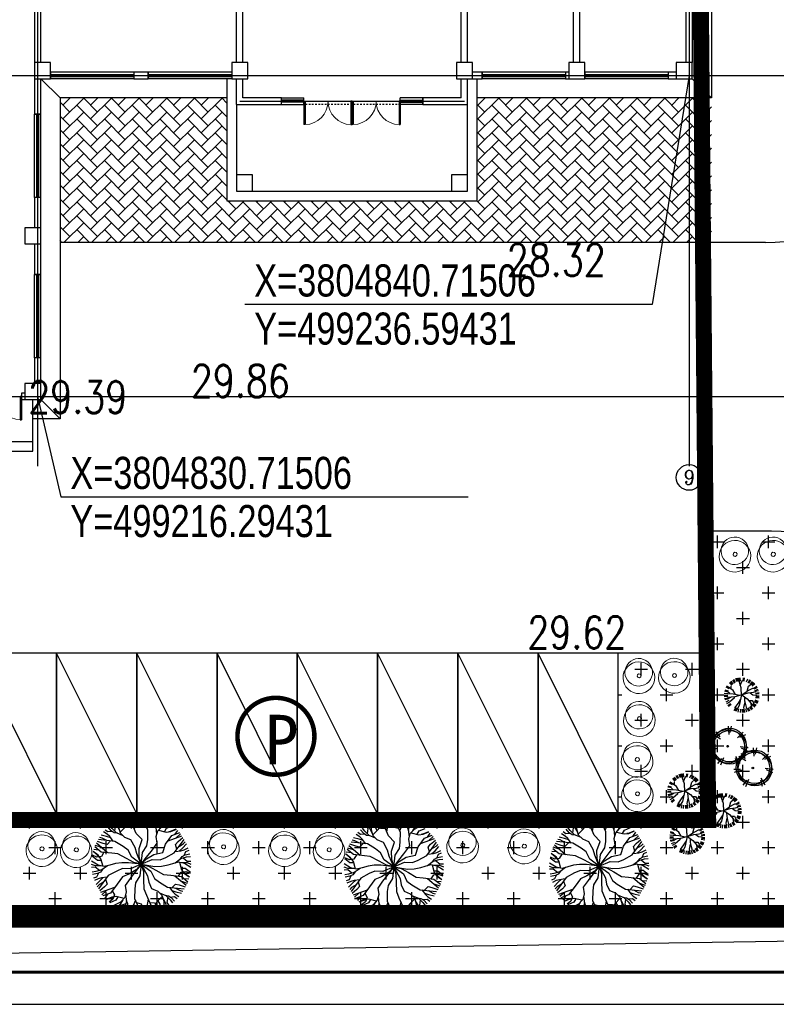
# Model space of a CAD drawing. Extents: x 499156 to 998412, y 3804642 to 7609653.
# Tile 3 of 74: x 499221 to 499268, y 3804753 to 3804815. Entities that reach past the tile are written whole.
import ezdxf
from ezdxf.enums import TextEntityAlignment as Align

# ---------------------------------------------------------------- set-up
doc = ezdxf.new("R2010")
doc.units = 0
for name, pattern in [('CENTER', [2, 1.25, -0.25, 0.25, -0.25]), ('DASH', [0.35, 0.25, -0.1]), ('X8', [18, 6, -2, 6, -2, 0, -2])]:
    doc.linetypes.add(name, pattern=pattern)
doc.layers.get('0').update_dxf_attribs({"linetype": 'CONTINUOUS'})
for name, color, linetype in [('3', 3, 'CONTINUOUS'), ('A-7', 7, 'CONTINUOUS'), ('AXIS', 3, 'CONTINUOUS'), ('AXIS_TEXT', 7, 'CONTINUOUS'), ('COLUMN', 9, 'CONTINUOUS'), ('Coord_bz', 3, 'CONTINUOUS'), ('DMTZ', 3, 'CONTINUOUS'), ('DOTE', 1, 'CONTINUOUS'), ('DX', 251, 'CONTINUOUS'), ('GCD', 1, 'CONTINUOUS'), ('JMD', 6, 'CONTINUOUS'), ('LATRINE', 6, 'CONTINUOUS'), ('PUB_DIM', 3, 'CONTINUOUS'), ('PUB_TITLE', 4, 'CONTINUOUS'), ('RAIL', 163, 'CONTINUOUS'), ('TK', 7, 'CONTINUOUS'), ('WALL', 2, 'CONTINUOUS'), ('WINDOW', 4, 'CONTINUOUS'), ('填充', 251, 'CENTER'), ('建筑红线', 1, 'CONTINUOUS'), ('树', 105, 'CONTINUOUS'), ('用地红线', 1, 'CONTINUOUS'), ('绿地', 84, 'CONTINUOUS'), ('道路1', 4, 'CONTINUOUS')]:
    doc.layers.add(name, color=color, linetype=linetype)
doc.layers.get('DX').off()
doc.styles.add('_TCH_AXIS', font='COMPLEX', dxfattribs={"bigfont": 'GBCBIG'})
doc.styles.add('COMPLEX', font='COMPLEX')
doc.styles.add('Dim_ZB', font='txt', dxfattribs={"width": 0.8})
doc.styles.add('HZ', font='rs.shx', dxfattribs={"width": 0.8, "bigfont": 'hztxt.shx'})
doc.styles.get("Standard").update_dxf_attribs({"font": 'rs.shx', "bigfont": 'hztxt.shx'})
doc.styles.add('宋体', font='txt')
doc.dimstyles.get("Standard").update_dxf_attribs({"dimtxt": 1, "dimasz": 0.18, "dimexe": 0.18, "dimexo": 0.0625, "dimgap": 0.09, "dimtad": 0, "dimtih": 1, "dimtoh": 1, "dimdec": 4, "dimzin": 0, "dimdsep": 46, "dimtxsty": 'Standard', "dimblk": 'OBLIQUE', "dimcen": 0.09, "dimadec": 0, "dimazin": 0, "dimtfac": 1, "dimtdec": 4, "dimtofl": 0, "dimtmove": 0, "dimatfit": 3, "dimldrblk": 'OBLIQUE', "dimfxl": 1, "dimtolj": 1, "dimtzin": 0, "dimarcsym": 0})

# ---------------------------------------------------------------- blocks, each defined once
blk = doc.blocks.new('GC200')
at = {"linetype": 'Continuous', "const_width": 0.2, "flags": 128}
blk.add_lwpolyline([(-0.1, 0, 1), (0.1, 0, 1)], format="xyb", close=True, dxfattribs=at)
blk = doc.blocks.new('wrtgtg')
at = {"layer": 'PUB_TITLE'}
blk.add_lwpolyline([(-75296, -5841), (8804, -5841), (8804, 53559), (-75296, 53559)], close=True, dxfattribs=at)
at = {"layer": 'PUB_TITLE', "const_width": 100}
blk.add_lwpolyline([(-72796, -4841), (7804, -4841), (7804, 52559), (-72796, 52559)], close=True, dxfattribs=at)
blk = doc.blocks.new('RTHDJGHJN')
at = {"layer": 'JMD', "linetype": 'Continuous', "ltscale": 10}
blk.add_line((9.813, -9.169), (7.313, -4.169), dxfattribs=at)
at = {"layer": 'JMD', "linetype": 'Continuous', "ltscale": 10, "flags": 128}
blk.add_lwpolyline([(7.313, -4.169), (7.313, -9.169), (9.813, -9.169), (9.813, -4.169), (7.313, -4.169)], dxfattribs=at)
blk = doc.blocks.new('WSHBDFGBCFGBFGVBN')
at = {"layer": '3', "linetype": 'Continuous', "lineweight": 0}
for points in [[(0.216, -0.405), (0.157, -0.484), (0.083, -0.546), (0, -0.594), (-0.088, -0.625), (-0.185, -0.637), (-0.278, -0.632), (-0.371, -0.607), (-0.463, -0.564), (-0.54, -0.502), (-0.604, -0.43), (-0.652, -0.347), (-0.681, -0.257), (-0.695, -0.162), (-0.689, -0.067), (-0.666, 0.027), (-0.622, 0.115), (-0.561, 0.196), (-0.486, 0.259), (-0.404, 0.306), (-0.313, 0.336), (-0.22, 0.347), (-0.124, 0.344), (-0.03, 0.319), (0.059, 0.276), (0.139, 0.214), (0.202, 0.141), (0.246, 0.058), (0.28, -0.032), (0.291, -0.125), (0.285, -0.22), (0.262, -0.315), (0.216, -0.405)], [(0.157, -0.201), (0.104, -0.271), (0.041, -0.324), (-0.03, -0.365), (-0.11, -0.392), (-0.193, -0.403), (-0.275, -0.398), (-0.355, -0.378), (-0.433, -0.339), (-0.503, -0.287), (-0.558, -0.222), (-0.6, -0.151), (-0.626, -0.071), (-0.635, 0.01), (-0.63, 0.092), (-0.61, 0.172), (-0.571, 0.251), (-0.518, 0.32), (-0.454, 0.376), (-0.382, 0.417), (-0.307, 0.443), (-0.224, 0.454), (-0.142, 0.449), (-0.059, 0.427), (0.019, 0.389), (0.088, 0.336), (0.142, 0.273), (0.183, 0.201), (0.209, 0.122), (0.222, 0.042), (0.217, -0.041), (0.196, -0.123), (0.157, -0.201)], [(-0.142, -0.116), (-0.182, -0.148), (-0.228, -0.139), (-0.26, -0.099), (-0.249, -0.05), (-0.211, -0.021), (-0.162, -0.032), (-0.133, -0.069), (-0.142, -0.116)]]:
    blk.add_lwpolyline(points, dxfattribs=at)
blk = doc.blocks.new('M_F7')
for points in [[(-271, 338), (-263, 391), (-282, 422)], [(-221, 345), (-250, 397), (-256, 438)], [(-1, -1), (-47, 110), (-64, 171), (-106, 249), (-169, 274), (-212, 316), (-230, 376), (-227, 454)], [(-215, 327), (-158, 384), (-140, 428), (-134, 489)], [(-170, 372), (-190, 407), (-181, 474)], [(-86, 391), (-135, 393), (-165, 428), (-171, 478)], [(-151, 411), (-143, 436), (-135, 489)], [(-93, 449), (-114, 494)], [(-1, -1), (-22, 73), (-24, 159), (7, 251), (-54, 315), (-98, 418), (-84, 500)], [(-71, 356), (-44, 503)], [(-55, 442), (-69, 502)], [(49, 391), (-1, 403), (-13, 441), (-24, 503)], [(-1, -1), (13, 119), (57, 188), (65, 251), (67, 349), (-1, 503)], [(-1, -1), (50, 68), (102, 134), (163, 215), (153, 282), (168, 340), (211, 386), (280, 422)], [(34, 424), (32, 478), (24, 503)], [(76, 405), (67, 447), (50, 503)], [(60, 366), (83, 420), (91, 453), (94, 498)], [(141, 424), (114, 459), (119, 493)], [(152, 368), (139, 401), (141, 434), (157, 482)], [(159, 305), (151, 378), (166, 438), (181, 473)], [(157, 402), (207, 422), (225, 454)], [(189, 363), (219, 413), (252, 440)], [(-288, 235), (-323, 282), (-348, 305), (-386, 331)], [(-298, 334), (-342, 329), (-369, 349)], [(-244, 316), (-279, 321), (-307, 340), (-340, 377)], [(-186, 291), (-253, 320), (-298, 364), (-321, 394)], [(-1, -1), (53, 55), (126, 99), (221, 118), (247, 203), (313, 293), (392, 322)], [(176, 348), (254, 328), (301, 334), (358, 359)], [(237, 332), (258, 367), (320, 393)], [(281, 335), (307, 341), (357, 360)], [(343, 304), (372, 345)], [(356, 268), (401, 310)], [(-345, 116), (-459, 214)], [(-315, 238), (-351, 201), (-389, 210), (-449, 231)], [(-1, -1), (-98, 71), (-135, 144), (-186, 182), (-270, 233), (-437, 251)], [(-352, 242), (-399, 267), (-425, 273)], [(-313, 269), (-355, 282), (-412, 295)], [(-1, -1), (110, 48), (192, 43), (250, 68), (336, 115), (436, 251)], [(273, 238), (414, 288)], [(363, 152), (349, 201), (376, 230), (424, 272)], [(385, 182), (431, 210), (448, 229)], [(389, 135), (421, 164), (461, 207)], [(-383, 121), (-409, 79), (-454, 72), (-500, 91)], [(-392, -23), (-413, 55), (-442, 93), (-492, 129)], [(-433, 75), (-451, 94), (-492, 128)], [(-437, 144), (-486, 149)], [(-1, -1), (-76, 18), (-151, 59), (-242, 105), (-301, 112), (-412, 124), (-476, 177)], [(-412, 174), (-471, 192)], [(347, 130), (405, 137), (438, 147), (479, 167)], [(395, 51), (417, 79), (447, 94), (496, 104)], [(438, 89), (455, 130), (487, 142)], [(-1, -1), (-132, 15), (-201, 15), (-264, 8), (-323, -9), (-381, -25), (-442, -11), (-508, 30)], [(-408, 39), (-449, 39), (-502, 80)], [(-1, -1), (138, -24), (206, -22), (275, -7), (321, 7), (379, 23), (441, 9), (506, -32)], [(344, 14), (403, 57), (463, 74), (501, 79)], [(390, 21), (411, -57), (440, -95), (490, -131)], [(409, 16), (468, 16), (507, 1)], [(427, 64), (469, 30), (506, 31)], [(-410, -18), (-470, -18), (-509, -3)], [(-429, -66), (-471, -32), (-508, -33)], [(-346, -16), (-405, -59), (-465, -76), (-502, -81)], [(-397, -53), (-419, -81), (-449, -96), (-498, -106)], [(-439, -91), (-457, -132), (-488, -144)], [(-1, -1), (-112, -49), (-194, -45), (-252, -70), (-338, -117), (-437, -253)], [(-1, -1), (-54, -57), (-127, -101), (-193, -129), (-248, -205), (-314, -295), (-393, -324)], [(-1, -1), (-86, -109), (-115, -148), (-164, -217), (-154, -284), (-170, -342), (-213, -388), (-281, -424)], [(-1, -1), (-14, -121), (-59, -190), (-67, -253), (-69, -351), (-1, -505)], [(-1, -1), (21, -75), (23, -161), (26, -253), (52, -317), (97, -419), (83, -502)], [(-1, -1), (74, -19), (149, -60), (228, -107), (300, -113), (410, -126), (475, -179)], [(-1, -1), (97, -73), (134, -146), (184, -184), (268, -235), (436, -253)], [(-1, -1), (63, -121), (75, -185), (105, -250), (167, -275), (210, -318), (229, -378), (226, -456)], [(381, -122), (407, -81), (453, -74), (499, -92)], [(407, -41), (448, -41), (501, -82)], [(431, -77), (449, -96), (491, -130)], [(-349, -132), (-407, -139), (-440, -149), (-480, -168)], [(-390, -137), (-422, -166), (-463, -209)], [(-386, -184), (-432, -212), (-450, -231)], [(-365, -154), (-350, -203), (-377, -232), (-426, -273)], [(343, -118), (457, -216)], [(410, -175), (469, -194)], [(435, -146), (485, -151)], [(-274, -240), (-416, -290)], [(-357, -270), (-403, -312)], [(-297, -271), (-274, -314), (-290, -357), (-330, -388)], [(185, -293), (251, -322), (296, -365), (319, -396)], [(287, -237), (322, -284), (347, -307), (384, -332)], [(312, -270), (353, -284), (411, -297)], [(314, -240), (349, -203), (387, -211), (448, -233)], [(350, -244), (398, -269), (423, -275)], [(-345, -306), (-373, -346)], [(-177, -350), (-256, -330), (-302, -336), (-359, -361)], [(-283, -337), (-308, -343), (-358, -362)], [(-239, -334), (-260, -369), (-322, -395)], [(-191, -364), (-221, -415), (-253, -442)], [(-161, -307), (-152, -380), (-168, -440), (-183, -475)], [(-154, -370), (-141, -403), (-143, -436), (-158, -484)], [(-61, -368), (-84, -422), (-92, -455), (-95, -500)], [(-50, -392), (-1, -405), (11, -442), (23, -505)], [(70, -358), (42, -505)], [(85, -392), (134, -394), (163, -430), (170, -479)], [(213, -329), (157, -386), (139, -430), (132, -491)], [(169, -374), (189, -409), (179, -476)], [(219, -347), (248, -398), (255, -440)], [(242, -318), (277, -323), (305, -341), (339, -379)], [(269, -339), (261, -393), (280, -424)], [(296, -336), (340, -330), (367, -351)], [(-159, -404), (-209, -424), (-227, -456)], [(-142, -426), (-115, -461), (-120, -495)], [(-78, -406), (-69, -449), (-51, -505)], [(-35, -426), (-34, -480), (-26, -505)], [(54, -444), (67, -504)], [(91, -451), (112, -496)], [(149, -413), (142, -438), (133, -491)]]:
    blk.add_lwpolyline(points)
at = {"width": 0.8, "flags": 9}
for tag in ['YSIZE', 'XSIZE']:
    blk.add_attdef(tag, (3, -3), '', height=0.2, dxfattribs=at)
blk = doc.blocks.new('TREE4')
at = {"color": 222}
for p, q in [((-0.65, 3.57), (-0.53, 2.11)), ((-0.08, 3.58), (-0.33, 2.42)), ((-3.2, 2.1), (-1.98, 1.29)), ((-2.85, 2.56), (-2.1, 1.64)), ((2.08, 2.49), (1.02, 1.49)), ((2.45, 2.05), (1.38, 1.53)), ((-4.13, -0.24), (-2.94, -0.23)), ((-3.98, -0.8), (-2.59, -0.36)), ((2.94, -0.31), (1.5, -0.11)), ((2.83, -0.88), (1.75, -0.37)), ((-2.46, -3.12), (-1.72, -2.19)), ((-1.93, -3.36), (-1.41, -2)), ((1.01, -3.35), (0.73, -2.19)), ((1.52, -3.08), (0.78, -1.83))]:
    blk.add_line(p, q, dxfattribs=at)
for centre, radius in [((-0.71, -0.01), 3), ((-0.4, 0.19), 3), ((-0.35, -0.22), 3), ((-0.71, -0.01), 0.142)]:
    blk.add_circle(centre, radius, dxfattribs=at)
blk = doc.blocks.new('雪松')
at = {"layer": '树'}
for p, q in [((-324, 216), (-402, 273)), ((-293, 254), (-364, 320)), ((-276, 271), (-342, 341)), ((-258, 287), (-319, 361)), ((-131, 357), (-161, 449)), ((-108, 364), (-132, 457)), ((-60, 373), (-72, 468)), ((-12, 376), (-12, 472)), ((37, 373), (49, 468)), ((61, 369), (79, 464)), ((108, 357), (138, 449)), ((131, 349), (166, 438)), ((174, 328), (221, 413)), ((215, 302), (272, 380)), ((235, 287), (296, 361)), ((286, 236), (360, 297)), ((301, 216), (379, 273)), ((-395, 38), (-491, 50)), ((-386, 86), (-479, 110)), ((-379, 109), (-471, 139)), ((-371, 132), (-461, 167)), ((-350, 176), (-435, 222)), ((348, 132), (437, 167)), ((356, 109), (448, 139)), ((363, 86), (456, 110)), ((372, 38), (467, 50)), ((374, 14), (470, 20)), ((-398, -11), (-494, -11)), ((-397, -35), (-494, -41)), ((-391, -83), (-486, -101)), ((-386, -107), (-479, -131)), ((-361, -175), (-449, -216)), ((-350, -197), (-435, -243)), ((-338, -218), (-419, -269)), ((-309, -257), (-384, -318)), ((315, -218), (396, -269)), ((327, -197), (412, -243)), ((356, -130), (448, -160)), ((363, -107), (456, -131)), ((368, -83), (463, -101)), ((372, -59), (467, -71)), ((374, -35), (470, -41)), ((-293, -275), (-364, -341)), ((-276, -292), (-342, -363)), ((-219, -337), (-270, -418)), ((-198, -349), (-244, -434)), ((-176, -360), (-217, -447)), ((-131, -378), (-161, -470)), ((-108, -385), (-132, -478)), ((-60, -394), (-72, -490)), ((-36, -396), (-42, -492)), ((13, -396), (19, -492)), ((37, -394), (49, -490)), ((108, -378), (138, -470)), ((131, -370), (166, -460)), ((153, -360), (194, -447)), ((174, -349), (221, -434)), ((215, -323), (272, -401)), ((235, -308), (296, -383)), ((270, -275), (340, -341))]:
    blk.add_line(p, q, dxfattribs=at)
for points in [[(-4, -5), (-246, 166), (-333, 287)], [(-100, 66), (-171, 170), (-258, 312)], [(21, 199), (-4, 216), (-50, 362)], [(-4, 12), (21, 187), (83, 374)], [(0, 45), (104, 195), (175, 333)], [(54, 283), (42, 395)], [(158, 279), (208, 299)], [(-83, -59), (-187, -17), (-292, 0), (-400, 16)], [(-229, -5), (-342, 75), (-383, 87)], [(71, 141), (196, 158), (292, 220)], [(258, 191), (342, 158)], [(-304, -150), (-408, -129)], [(0, -13), (-162, -113), (-321, -159), (-350, -175)], [(-225, -142), (-262, -217), (-342, -229)], [(-42, -254), (-121, -296), (-175, -396)], [(0, -34), (-17, -196), (-58, -338), (-71, -404)], [(-17, -5), (179, -75), (371, -92)], [(-4, -17), (29, -188), (146, -279), (175, -379)], [(29, -184), (46, -363), (12, -450)], [(237, -71), (300, -125), (358, -188)]]:
    blk.add_lwpolyline(points, dxfattribs=at)
at = {"layer": '树', "const_width": 19.3}
blk.add_lwpolyline([(-21, -11, 1), (-2, -11, 1)], format="xyb", close=True, dxfattribs=at)
blk = doc.blocks.new('A$C62AA7FA8')
at = {"layer": '树', "xscale": 4.7443968, "yscale": 4.7443968, "zscale": 4.7443968, "rotation": 113.0450101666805}
blk.add_blockref('雪松', (2222, 2321), dxfattribs=at)
blk = doc.blocks.new('$TCHSYS$WIN2D')
for p, q in [((-0.5, 0.5), (0.5, 0.5)), ((-0.5, 0.5), (-0.5, -0.5)), ((0.5, 0.5), (0.5, -0.5)), ((0.5, 0.167), (-0.5, 0.167)), ((0.5, -0.167), (-0.5, -0.167)), ((-0.5, -0.5), (0.5, -0.5))]:
    blk.add_line(p, q)
blk = doc.blocks.new('_FZHK')
blk.add_lwpolyline([(-0.5, -0.5), (0.5, -0.5), (0.5, 0.5), (-0.5, 0.5)], close=True)
blk = doc.blocks.new('$DorLib2D$00000002')
for p, q in [((-0.5, 0), (-0.5, 0.4875)), ((-0.475, 0.4875), (-0.5, 0.4875)), ((-0.475, 0), (-0.475, 0.4875)), ((0.475, 0), (0.475, 0.4875)), ((0.475, 0.4875), (0.5, 0.4875)), ((0.5, 0), (0.5, 0.4875)), ((-0.5, 0), (-0.475, 0)), ((0.5, 0), (0.475, 0))]:
    blk.add_line(p, q)
at = {"lineweight": 13}
for centre, start, end in [((-0.4875, 0), 0, 88.53072), ((0.4875, 0), 91.46928, 180)]:
    blk.add_arc(centre, 0.4875, start, end, dxfattribs=at)
blk = doc.blocks.new('_AXISO')
blk.add_circle((0, 0), 0.5)
at = {"layer": 'AXIS_TEXT', "style": 'COMPLEX', "width": 1.041667}
blk.add_attdef('A', text='', height=0.56, dxfattribs=at).set_placement((-0.25, -0.28), (0.25, -0.28), align=Align.FIT)
blk = doc.blocks.new('444444444444GGGGGG')
at = {"layer": 'AXIS'}
for p, q in [((775152, 529986), (775152, 525986)), ((775451, 528111), (779451, 528111))]:
    blk.add_line(p, q, dxfattribs=at)
at = {"layer": 'DOTE'}
for p, q in [((775152, 557142), (775152, 525942)), ((754852, 545711), (754852, 525942)), ((743119, 538111), (779110, 538111)), ((761152, 537311), (768152, 537311)), ((743119, 528111), (779110, 528111))]:
    blk.add_line(p, q, dxfattribs=at)
at = {"layer": 'LATRINE'}
for p, q in [((755552, 537411), (754952, 538011)), ((775852, 537411), (775252, 538011)), ((755552, 527411), (754952, 528011))]:
    blk.add_line(p, q, dxfattribs=at)
for points in [[(775852, 545311), (775852, 537411), (768552, 537411)], [(760752, 537411), (755552, 537411), (755552, 527411), (754702, 527411)]]:
    blk.add_lwpolyline(points, dxfattribs=at)
at = {"layer": 'PUB_DIM'}
for points in [[(760752, 538011), (760752, 534211), (768552, 534211), (768552, 538011)], [(761052, 537211), (761052, 534511), (768252, 534511), (768252, 537211)], [(752502, 528011), (752502, 526711), (754702, 526711), (754702, 528011)], [(752502, 526711), (752502, 526411), (754702, 526411), (754702, 526711)]]:
    blk.add_lwpolyline(points, dxfattribs=at)
at = {"layer": 'WALL'}
for p, q in [((761052, 538511), (761052, 545211)), ((761252, 538511), (761252, 545211)), ((768052, 538511), (768052, 545211)), ((768252, 538511), (768252, 545211)), ((771552, 538511), (771552, 545211)), ((771752, 538511), (771752, 545211)), ((775052, 545211), (775052, 538511)), ((775252, 545211), (775252, 538511)), ((754752, 544211), (754752, 538511)), ((754952, 538511), (754952, 544211)), ((758302, 538211), (757852, 538211)), ((757852, 538211), (757852, 538011)), ((758302, 538011), (758302, 538211)), ((768702, 538211), (768402, 538211)), ((768702, 538011), (768702, 538211)), ((771402, 538211), (771302, 538211)), ((771302, 538211), (771302, 538011)), ((774752, 538211), (774502, 538211)), ((774502, 538211), (774502, 538011)), ((754752, 538011), (754752, 536911)), ((754952, 536911), (754952, 538011)), ((757852, 538011), (758302, 538011)), ((761052, 537211), (761052, 538011)), ((761252, 537411), (761252, 538011)), ((768052, 537411), (768052, 538011)), ((768252, 537211), (768252, 538011)), ((768402, 538011), (768702, 538011)), ((771302, 538011), (771402, 538011)), ((774502, 538011), (774752, 538011)), ((761052, 537211), (762452, 537211)), ((762452, 537411), (761252, 537411)), ((762452, 537211), (762452, 537411)), ((768052, 537411), (766852, 537411)), ((766852, 537411), (766852, 537211)), ((766852, 537211), (768252, 537211)), ((754752, 536911), (754952, 536911)), ((754952, 534311), (754752, 534311)), ((754752, 534311), (754752, 533361)), ((754952, 533361), (754952, 534311)), ((754752, 532861), (754752, 531911)), ((754952, 531911), (754952, 532861)), ((754752, 531911), (754952, 531911)), ((754952, 529311), (754752, 529311)), ((754752, 529311), (754752, 528511)), ((754952, 528511), (754952, 529311)), ((754452, 528211), (754352, 528211)), ((754352, 528211), (754352, 528011)), ((754352, 528011), (754452, 528011))]:
    blk.add_line(p, q, dxfattribs=at)
at = {"layer": '填充'}
blk.add_line((766152, 537211), (763152, 537211), dxfattribs=at)
at = {"layer": 'AXIS'}
ref = blk.add_blockref('_AXISO', (775152, 525586), dxfattribs=dict(at, xscale=800, yscale=800, zscale=800))
ref.add_attrib('A', '9', dxfattribs={"layer": 'AXIS_TEXT', "ltscale": 10, "height": 453, "style": '_TCH_AXIS', "width": 1.090909}).set_placement((774987, 525360), (775317, 525360), align=Align.FIT)
at = {"layer": 'COLUMN', "xscale": 500, "yscale": 500, "zscale": 500}
for p in [(755002, 538261), (761152, 538261), (768152, 538261), (771652, 538261), (775002, 538261), (761302, 534761), (768002, 534761), (754702, 533111), (754702, 528261)]:
    blk.add_blockref('_FZHK', p, dxfattribs=at)
at = {"layer": 'WINDOW'}
for name, p, xscale, yscale, zscale, rotation in [('$TCHSYS$WIN2D', (756552, 538111), 2600, -200, 2600, 180), ('$TCHSYS$WIN2D', (759602, 538111), 2600, -200, 2600, 180), ('$TCHSYS$WIN2D', (770002, 538111), 2600, -200, 2600, 180), ('$TCHSYS$WIN2D', (773202, 538111), 2600, -200, 2600, 180), ('$TCHSYS$WIN2D', (762802, 537311), -700.0000000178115, 200, -700.0000000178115, 180), ('$DorLib2D$00000002', (763902, 537311), -1500, 1500, -1500, 180), ('$DorLib2D$00000002', (765402, 537311), 1500, 1500, 1500, 180), ('$TCHSYS$WIN2D', (766502, 537311), 700.0000000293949, 200, 700.0000000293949, 180), ('$TCHSYS$WIN2D', (754852, 535611), 2600, -200, 2600, 90), ('$TCHSYS$WIN2D', (754852, 530611), 2600, -200, 2600, 90), ('$DorLib2D$00000002', (753602, 528111), -1500, 1500, -1500, 180)]:
    blk.add_blockref(name, p, dxfattribs=dict(at, xscale=xscale, yscale=yscale, zscale=zscale, rotation=rotation))
blk = doc.blocks.new('_Oblique')
at = {"color": 0, "linetype": 'ByBlock', "lineweight": -2}
blk.add_line((-0.5, -0.5), (0.5, 0.5), dxfattribs=at)
blk = doc.blocks.new('*U1500')
at = {"linetype": 'Continuous', "ltscale": 10}
blk.add_line((0, 0), (12.697, 0), dxfattribs=at)
at = {"linetype": 'Continuous', "ltscale": 10, "style": 'Dim_ZB', "width": 0.8}
blk.add_text(' X=3804830.71506 ', height=1, dxfattribs=at).set_placement((0, 0.25))
blk.add_text(' Y=499216.29431 ', height=1, dxfattribs=at).set_placement((0, -0.25), align=Align.TOP_LEFT)
blk = doc.blocks.new('*U1501')
at = {"linetype": 'Continuous', "ltscale": 10}
blk.add_line((0, 0), (-12.697, 0), dxfattribs=at)
at = {"linetype": 'Continuous', "ltscale": 10, "style": 'Dim_ZB', "width": 0.8}
blk.add_text(' X=3804840.71506 ', height=1, dxfattribs=at).set_placement((-12.697, 0.25))
blk.add_text(' Y=499236.59431 ', height=1, dxfattribs=at).set_placement((-12.697, -0.25), align=Align.TOP_LEFT)
blk = doc.blocks.new('底图')
at = {"layer": 'RAIL', "linetype": 'Continuous', "ltscale": 10}
h = blk.add_hatch(dxfattribs=at)
h.set_pattern_fill('AR-HBONE', color=256, scale=0.5)
h.set_pattern_definition([(45, (-122.74515, -2.0187), (3e-17, 0.431052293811), [0.9144, -0.3048]), (135, (-122.52962, -1.80318), (3e-17, 0.431052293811), [0.9144, -0.3048])])
h.paths.add_polyline_path([(499237.294, 3804840.015), (499229.994, 3804840.015), (499229.994, 3804836.815), (499222.194, 3804836.815), (499222.194, 3804840.015), (499216.994, 3804840.015), (499216.994, 3804835.515), (499237.294, 3804835.515)])
at = {"layer": 'DMTZ', "linetype": 'Continuous', "ltscale": 10, "const_width": 0.14}
blk.add_lwpolyline([(499224.92, 3804820.126, 1), (499222.522, 3804820.126, 1), (499224.92, 3804820.126, 1)], format="xyb", dxfattribs=at)
at = {"layer": '建筑红线', "linetype": 'X8', "ltscale": 0.2, "const_width": 0.5}
blk.add_lwpolyline([(499206.294, 3804817.515), (499206.294, 3804858.515), (499236.821, 3804858.515), (499237.187, 3804817.515)], close=True, dxfattribs=at)
at = {"layer": '用地红线', "linetype": 'DASH', "ltscale": 7, "const_width": 0.7}
blk.add_lwpolyline([(499203.294, 3804861.515), (499203.294, 3804814.515), (499240.294, 3804814.515), (499240.294, 3804861.515), (499203.294, 3804861.515)], close=True, dxfattribs=at)
at = {"layer": '绿地', "linetype": 'Continuous'}
for p, q in [((499237.478, 3804825.983), (499237.478, 3804826.38)), ((499239.066, 3804825.983), (499239.066, 3804826.38)), ((499237.28, 3804826.182), (499237.677, 3804826.182)), ((499238.867, 3804826.182), (499239.264, 3804826.182)), ((499238.073, 3804825.388), (499238.47, 3804825.388)), ((499238.272, 3804825.19), (499238.272, 3804825.587)), ((499237.478, 3804824.396), (499237.478, 3804824.793)), ((499239.066, 3804824.396), (499239.066, 3804824.793)), ((499237.28, 3804824.594), (499237.677, 3804824.594)), ((499238.867, 3804824.594), (499239.264, 3804824.594)), ((499238.073, 3804823.801), (499238.47, 3804823.801)), ((499238.272, 3804823.602), (499238.272, 3804823.999)), ((499237.478, 3804822.808), (499237.478, 3804823.205)), ((499239.066, 3804822.808), (499239.066, 3804823.205)), ((499237.28, 3804823.007), (499237.677, 3804823.007)), ((499238.867, 3804823.007), (499239.264, 3804823.007)), ((499234.898, 3804822.213), (499235.295, 3804822.213)), ((499235.097, 3804822.015), (499235.097, 3804822.412)), ((499236.486, 3804822.213), (499236.883, 3804822.213)), ((499236.684, 3804822.015), (499236.684, 3804822.412)), ((499238.073, 3804822.213), (499238.47, 3804822.213)), ((499238.272, 3804822.015), (499238.272, 3804822.412)), ((499235.891, 3804821.221), (499235.891, 3804821.618)), ((499237.478, 3804821.221), (499237.478, 3804821.618)), ((499239.066, 3804821.221), (499239.066, 3804821.618)), ((499234.387, 3804821.419), (499234.502, 3804821.419)), ((499235.692, 3804821.419), (499236.089, 3804821.419)), ((499237.28, 3804821.419), (499237.677, 3804821.419)), ((499238.867, 3804821.419), (499239.264, 3804821.419)), ((499235.097, 3804820.427), (499235.097, 3804820.824)), ((499236.684, 3804820.427), (499236.684, 3804820.824)), ((499238.272, 3804820.427), (499238.272, 3804820.824)), ((499234.898, 3804820.626), (499235.295, 3804820.626)), ((499236.486, 3804820.626), (499236.883, 3804820.626)), ((499238.073, 3804820.626), (499238.47, 3804820.626)), ((499234.387, 3804819.832), (499234.502, 3804819.832)), ((499235.692, 3804819.832), (499236.089, 3804819.832)), ((499235.891, 3804819.633), (499235.891, 3804820.03)), ((499237.28, 3804819.832), (499237.677, 3804819.832)), ((499237.478, 3804819.633), (499237.478, 3804820.03)), ((499238.867, 3804819.832), (499239.264, 3804819.832)), ((499239.066, 3804819.633), (499239.066, 3804820.03)), ((499235.097, 3804818.84), (499235.097, 3804819.237)), ((499236.684, 3804818.84), (499236.684, 3804819.237)), ((499238.272, 3804818.84), (499238.272, 3804819.237)), ((499234.898, 3804819.038), (499235.295, 3804819.038)), ((499236.486, 3804819.038), (499236.883, 3804819.038)), ((499238.073, 3804819.038), (499238.47, 3804819.038)), ((499234.387, 3804818.244), (499234.502, 3804818.244)), ((499235.692, 3804818.244), (499236.089, 3804818.244)), ((499235.891, 3804818.046), (499235.891, 3804818.443)), ((499237.28, 3804818.244), (499237.677, 3804818.244)), ((499237.478, 3804818.046), (499237.478, 3804818.443)), ((499238.867, 3804818.244), (499239.264, 3804818.244)), ((499239.066, 3804818.046), (499239.066, 3804818.443)), ((499216.047, 3804817.252), (499216.047, 3804817.649)), ((499217.634, 3804817.252), (499217.634, 3804817.649)), ((499219.222, 3804817.252), (499219.222, 3804817.649)), ((499220.809, 3804817.252), (499220.809, 3804817.649)), ((499222.397, 3804817.252), (499222.397, 3804817.649)), ((499223.984, 3804817.252), (499223.984, 3804817.649)), ((499225.572, 3804817.252), (499225.572, 3804817.649)), ((499227.159, 3804817.252), (499227.159, 3804817.649)), ((499228.747, 3804817.252), (499228.747, 3804817.649)), ((499230.334, 3804817.252), (499230.334, 3804817.649)), ((499231.922, 3804817.252), (499231.922, 3804817.649)), ((499233.509, 3804817.252), (499233.509, 3804817.649)), ((499235.097, 3804817.252), (499235.097, 3804817.649)), ((499236.684, 3804817.252), (499236.684, 3804817.649)), ((499238.272, 3804817.252), (499238.272, 3804817.649)), ((499215.848, 3804817.451), (499216.245, 3804817.451)), ((499217.436, 3804817.451), (499217.833, 3804817.451)), ((499219.023, 3804817.451), (499219.42, 3804817.451)), ((499220.611, 3804817.451), (499221.008, 3804817.451)), ((499222.198, 3804817.451), (499222.595, 3804817.451)), ((499223.786, 3804817.451), (499224.183, 3804817.451)), ((499225.373, 3804817.451), (499225.77, 3804817.451)), ((499226.961, 3804817.451), (499227.358, 3804817.451)), ((499228.548, 3804817.451), (499228.945, 3804817.451)), ((499230.136, 3804817.451), (499230.533, 3804817.451)), ((499231.723, 3804817.451), (499232.12, 3804817.451)), ((499233.311, 3804817.451), (499233.708, 3804817.451)), ((499234.898, 3804817.451), (499235.295, 3804817.451)), ((499236.486, 3804817.451), (499236.883, 3804817.451)), ((499238.073, 3804817.451), (499238.47, 3804817.451)), ((499216.841, 3804816.458), (499216.841, 3804816.855)), ((499218.428, 3804816.458), (499218.428, 3804816.855)), ((499220.016, 3804816.458), (499220.016, 3804816.855)), ((499221.603, 3804816.458), (499221.603, 3804816.855)), ((499223.191, 3804816.458), (499223.191, 3804816.855)), ((499224.778, 3804816.458), (499224.778, 3804816.855)), ((499226.366, 3804816.458), (499226.366, 3804816.855)), ((499227.953, 3804816.458), (499227.953, 3804816.855)), ((499229.541, 3804816.458), (499229.541, 3804816.855)), ((499231.128, 3804816.458), (499231.128, 3804816.855)), ((499232.716, 3804816.458), (499232.716, 3804816.855)), ((499234.303, 3804816.458), (499234.303, 3804816.855)), ((499235.891, 3804816.458), (499235.891, 3804816.855)), ((499237.478, 3804816.458), (499237.478, 3804816.855)), ((499239.066, 3804816.458), (499239.066, 3804816.855)), ((499216.642, 3804816.657), (499217.039, 3804816.657)), ((499218.23, 3804816.657), (499218.627, 3804816.657)), ((499219.817, 3804816.657), (499220.214, 3804816.657)), ((499221.405, 3804816.657), (499221.802, 3804816.657)), ((499222.992, 3804816.657), (499223.389, 3804816.657)), ((499224.58, 3804816.657), (499224.977, 3804816.657)), ((499226.167, 3804816.657), (499226.564, 3804816.657)), ((499227.755, 3804816.657), (499228.152, 3804816.657)), ((499229.342, 3804816.657), (499229.739, 3804816.657)), ((499230.93, 3804816.657), (499231.327, 3804816.657)), ((499232.517, 3804816.657), (499232.914, 3804816.657)), ((499234.105, 3804816.657), (499234.502, 3804816.657)), ((499235.692, 3804816.657), (499236.089, 3804816.657)), ((499237.28, 3804816.657), (499237.677, 3804816.657)), ((499238.867, 3804816.657), (499239.264, 3804816.657)), ((499215.848, 3804815.863), (499216.245, 3804815.863)), ((499216.047, 3804815.665), (499216.047, 3804816.062)), ((499217.436, 3804815.863), (499217.833, 3804815.863)), ((499217.634, 3804815.665), (499217.634, 3804816.062)), ((499219.023, 3804815.863), (499219.42, 3804815.863)), ((499219.222, 3804815.665), (499219.222, 3804816.062)), ((499220.611, 3804815.863), (499221.008, 3804815.863)), ((499220.809, 3804815.665), (499220.809, 3804816.062)), ((499222.198, 3804815.863), (499222.595, 3804815.863)), ((499222.397, 3804815.665), (499222.397, 3804816.062)), ((499223.786, 3804815.863), (499224.183, 3804815.863)), ((499223.984, 3804815.665), (499223.984, 3804816.062)), ((499225.373, 3804815.863), (499225.77, 3804815.863)), ((499225.572, 3804815.665), (499225.572, 3804816.062)), ((499226.961, 3804815.863), (499227.358, 3804815.863)), ((499227.159, 3804815.665), (499227.159, 3804816.062)), ((499228.548, 3804815.863), (499228.945, 3804815.863)), ((499228.747, 3804815.665), (499228.747, 3804816.062)), ((499230.136, 3804815.863), (499230.533, 3804815.863)), ((499230.334, 3804815.665), (499230.334, 3804816.062)), ((499231.723, 3804815.863), (499232.12, 3804815.863)), ((499231.922, 3804815.665), (499231.922, 3804816.062)), ((499233.311, 3804815.863), (499233.708, 3804815.863)), ((499233.509, 3804815.665), (499233.509, 3804816.062)), ((499234.898, 3804815.863), (499235.295, 3804815.863)), ((499235.097, 3804815.665), (499235.097, 3804816.062)), ((499236.486, 3804815.863), (499236.883, 3804815.863)), ((499236.684, 3804815.665), (499236.684, 3804816.062)), ((499238.073, 3804815.863), (499238.47, 3804815.863)), ((499238.272, 3804815.665), (499238.272, 3804816.062)), ((499216.841, 3804814.871), (499216.841, 3804815.268)), ((499218.428, 3804814.871), (499218.428, 3804815.268)), ((499220.016, 3804814.871), (499220.016, 3804815.268)), ((499221.603, 3804814.871), (499221.603, 3804815.268)), ((499223.191, 3804814.871), (499223.191, 3804815.268)), ((499224.778, 3804814.871), (499224.778, 3804815.268)), ((499226.366, 3804814.871), (499226.366, 3804815.268)), ((499227.953, 3804814.871), (499227.953, 3804815.268)), ((499229.541, 3804814.871), (499229.541, 3804815.268)), ((499231.128, 3804814.871), (499231.128, 3804815.268)), ((499232.716, 3804814.871), (499232.716, 3804815.268)), ((499234.303, 3804814.871), (499234.303, 3804815.268)), ((499235.891, 3804814.871), (499235.891, 3804815.268)), ((499237.478, 3804814.871), (499237.478, 3804815.268)), ((499239.066, 3804814.871), (499239.066, 3804815.268)), ((499216.642, 3804815.069), (499217.039, 3804815.069)), ((499218.23, 3804815.069), (499218.627, 3804815.069)), ((499219.817, 3804815.069), (499220.214, 3804815.069)), ((499221.405, 3804815.069), (499221.802, 3804815.069)), ((499222.992, 3804815.069), (499223.389, 3804815.069)), ((499224.58, 3804815.069), (499224.977, 3804815.069)), ((499226.167, 3804815.069), (499226.564, 3804815.069)), ((499227.755, 3804815.069), (499228.152, 3804815.069)), ((499229.342, 3804815.069), (499229.739, 3804815.069)), ((499230.93, 3804815.069), (499231.327, 3804815.069)), ((499232.517, 3804815.069), (499232.914, 3804815.069)), ((499234.105, 3804815.069), (499234.502, 3804815.069)), ((499235.692, 3804815.069), (499236.089, 3804815.069)), ((499237.28, 3804815.069), (499237.677, 3804815.069)), ((499238.867, 3804815.069), (499239.264, 3804815.069))]:
    blk.add_line(p, q, dxfattribs=at)
at = {"layer": '道路1', "linetype": 'Continuous'}
for p, q in [((499238.973, 3804835.515), (499216.994, 3804835.515)), ((499239.16, 3804826.515), (499237.08, 3804826.515)), ((499237.107, 3804826.515), (499237.107, 3804822.715)), ((499237.107, 3804822.715), (499206.494, 3804822.715))]:
    blk.add_line(p, q, dxfattribs=at)
at = {"layer": '道路1', "linetype": 'Continuous', "flags": 128}
blk.add_lwpolyline([(499211.887, 3804822.715), (499211.887, 3804817.715), (499234.387, 3804817.715), (499234.387, 3804822.715)], dxfattribs=at)
at = {"layer": '道路1', "linetype": 'Continuous'}
for centre, start, end in [((499238.973, 3804841.515), 270, 0.5123), ((499239.16, 3804820.515), 0.5123, 90)]:
    blk.add_arc(centre, 6, start, end, dxfattribs=at)
at = {"linetype": 'Continuous'}
for name, p in [('WSHBDFGBCFGBFGVBN', (499238.225, 3804825.881)), ('WSHBDFGBCFGBFGVBN', (499239.414, 3804825.881)), ('RTHDJGHJN', (499207.074, 3804826.884)), ('RTHDJGHJN', (499209.574, 3804826.884)), ('RTHDJGHJN', (499212.074, 3804826.884)), ('RTHDJGHJN', (499214.574, 3804826.884)), ('RTHDJGHJN', (499217.074, 3804826.884)), ('RTHDJGHJN', (499219.574, 3804826.884)), ('RTHDJGHJN', (499222.074, 3804826.884)), ('RTHDJGHJN', (499224.574, 3804826.884)), ('WSHBDFGBCFGBFGVBN', (499235.231, 3804822.096)), ('WSHBDFGBCFGBFGVBN', (499236.336, 3804822.104)), ('WSHBDFGBCFGBFGVBN', (499235.245, 3804820.759)), ('WSHBDFGBCFGBFGVBN', (499235.176, 3804819.486)), ('WSHBDFGBCFGBFGVBN', (499235.183, 3804818.419)), ('WSHBDFGBCFGBFGVBN', (499216.629, 3804816.704)), ('WSHBDFGBCFGBFGVBN', (499217.699, 3804816.671)), ('WSHBDFGBCFGBFGVBN', (499222.287, 3804816.768)), ('WSHBDFGBCFGBFGVBN', (499224.189, 3804816.703)), ('WSHBDFGBCFGBFGVBN', (499225.578, 3804816.675)), ('WSHBDFGBCFGBFGVBN', (499229.738, 3804816.818)), ('WSHBDFGBCFGBFGVBN', (499231.656, 3804816.786))]:
    blk.add_blockref(name, p, dxfattribs=at)
at = {"layer": 'A-7', "ltscale": 0.5, "xscale": 0.0002381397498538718, "yscale": 0.0002381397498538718, "zscale": 0.0002381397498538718}
for p in [(499237.689, 3804820.863), (499235.921, 3804817.873), (499237.136, 3804817.259), (499235.996, 3804816.448)]:
    blk.add_blockref('A$C62AA7FA8', p, dxfattribs=at)
at = {"layer": 'A-7', "xscale": 0.1744475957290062, "yscale": 0.1744475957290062, "zscale": 0.1744475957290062, "rotation": 359.8110296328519}
for p in [(499237.918, 3804819.818), (499238.704, 3804819.142)]:
    blk.add_blockref('TREE4', p, dxfattribs=at)
at = {"layer": 'Coord_bz', "linetype": 'Continuous', "ltscale": 10}
for name, p in [('*U1501', (499235.445, 3804833.579)), ('*U1500', (499217.018, 3804827.583))]:
    blk.add_blockref(name, p, dxfattribs=at)
at = {"layer": 'WALL', "xscale": 0.001, "yscale": 0.001, "zscale": 0.001}
blk.add_blockref('444444444444GGGGGG', (498461.442, 3804302.604), dxfattribs=at)
at = {"layer": '绿地', "xscale": 0.003048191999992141, "yscale": 0.003048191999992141, "zscale": 0.003048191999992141}
for p in [(499219.528, 3804816.142), (499233.796, 3804816.082), (499227.395, 3804816.06)]:
    blk.add_blockref('M_F7', p, dxfattribs=at)
at = {"layer": 'TK', "linetype": 'Continuous', "style": '宋体'}
blk.add_text('P', height=1.544, dxfattribs=at).set_placement((499223.904, 3804820.024, 48.919), align=Align.MIDDLE)
at = {"layer": 'Coord_bz', "linetype": 'Continuous', "ltscale": 10}
for points in [[(499236.594, 3804840.715), (499235.445, 3804833.579)], [(499216.294, 3804830.715), (499217.018, 3804827.583)]]:
    blk.add_leader(points, dimstyle='Standard', override={"dimldrblk": 'None'}, dxfattribs=at)

msp = doc.modelspace()

# ---------------------------------------------------------------- linework, layer by layer
at = {"layer": '道路1', "linetype": 'Continuous'}
msp.add_line((499311.564, 3804757.76), (499161.564, 3804755.454), dxfattribs=at)

# ---------------------------------------------------------------- block references
at = {"xscale": 0.002, "yscale": 0.002, "zscale": 0.002}
msp.add_blockref('wrtgtg', (499307.001, 3804764.859), dxfattribs=at)
at = {"layer": 'DX', "linetype": 'Continuous', "xscale": 2, "yscale": 2, "zscale": 2}
msp.add_blockref('底图', (-499210.744, -3804870.374), dxfattribs=at)
at = {"layer": 'DX', "linetype": 'Continuous'}
ref = msp.add_blockref('GC200', (499249.877, 3804799.565, 28.318), dxfattribs=at)
ref.add_attrib('height', '28.32', dxfattribs={"layer": 'GCD', "linetype": 'Continuous', "height": 2, "style": 'HZ', "width": 0.8}).set_placement((499251.077, 3804799.565, 28.318), align=Align.MIDDLE_LEFT)
ref = msp.add_blockref('GC200', (499230.196, 3804792.02, 29.862), dxfattribs=at)
ref.add_attrib('height', '29.86', dxfattribs={"layer": 'GCD', "linetype": 'Continuous', "height": 2, "style": 'HZ', "width": 0.8}).set_placement((499231.396, 3804792.02, 29.862), align=Align.MIDDLE_LEFT)
ref = msp.add_blockref('GC200', (499220.064, 3804791.018, 29.385), dxfattribs=at)
ref.add_attrib('height', '29.39', dxfattribs={"layer": 'GCD', "linetype": 'Continuous', "height": 2, "style": 'HZ', "width": 0.8}).set_placement((499221.264, 3804791.018, 29.385), align=Align.MIDDLE_LEFT)
ref = msp.add_blockref('GC200', (499251.162, 3804776.345, 29.624), dxfattribs=at)
ref.add_attrib('height', '29.62', dxfattribs={"layer": 'GCD', "linetype": 'Continuous', "height": 2, "style": 'HZ', "width": 0.8}).set_placement((499252.362, 3804776.345, 29.624), align=Align.MIDDLE_LEFT)

doc.saveas('drawing.dxf')
